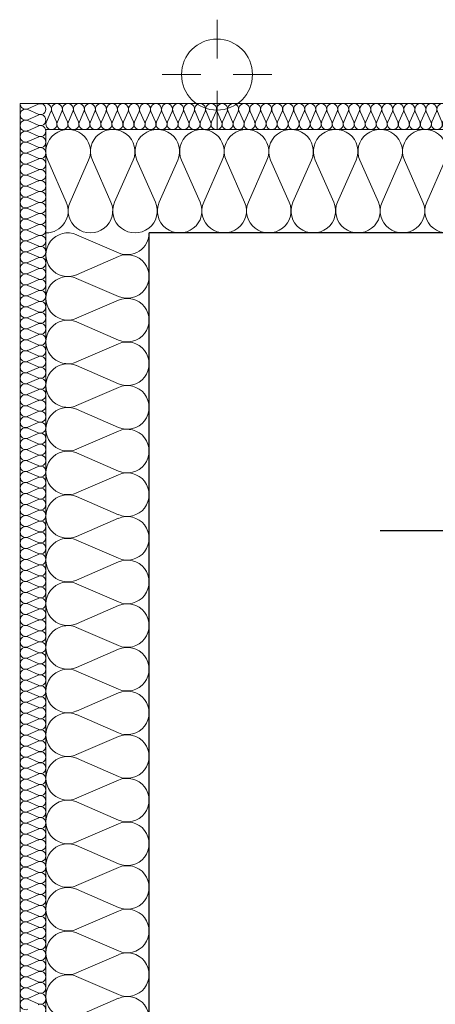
# Model space of a CAD drawing. Extents: x -440864 to -355682, y 13652 to 155872.
# Tile 65 of 179: x -430486 to -429842, y 69750 to 71274. Entities that reach past the tile are written whole.
import ezdxf
from ezdxf.lldxf.tags import DXFTag

# ---------------------------------------------------------------- set-up
doc = ezdxf.new("R2010")
doc.units = 0
doc.header["$MEASUREMENT"] = 0
for name, color, linetype in [('#podkład', 252, 'Continuous'), ('Arch ocieplenie', 252, 'Continuous'), ('Inwent Izolacje', 252, 'Continuous'), ('IS_Opisy_działek_Therm', 7, 'SOLID')]:
    doc.layers.add(name, color=color, linetype=linetype)
for name, color, linetype, lineweight in [('Arch ocieplenie_Nr_Pióra__9', 252, 'Continuous', 13), ('Arch wykończenie_Nr_Pióra__3', 252, 'Continuous', 18), ('INWENT DACH_Nr_Pióra__21', 252, 'Continuous', 9), ('Inwent Izolacje_Nr_Pióra__2', 252, 'Continuous', 13), ('INWENT.ŚCIANY_Nr_Pióra__1', 252, 'Continuous', 25), ('INWENT.ŚCIANY_Nr_Pióra__2', 252, 'Continuous', 13)]:
    doc.layers.add(name, color=color, linetype=linetype, lineweight=lineweight)
tags = doc.linetypes.add('SOLID', pattern=[10, 10, 0]).pattern_tags.tags
tags[6:7] = [DXFTag(74, 4), DXFTag(75, 0), DXFTag(340, '0'), DXFTag(46, 0.0), DXFTag(50, 0.0), DXFTag(44, 0.0), DXFTag(45, 0.0)]
tags[4:5] = [DXFTag(74, 4), DXFTag(75, 0), DXFTag(340, '0'), DXFTag(46, 0.0), DXFTag(50, 0.0), DXFTag(44, 0.0), DXFTag(45, 0.0)]

# ---------------------------------------------------------------- blocks, each defined once
blk = doc.blocks.new('Izolacja cieplna 14_200', base_point=(-430484.9, 72292.6))
at = {"layer": 'Arch ocieplenie_Nr_Pióra__9', "linetype": 'Continuous'}
for p, q in [((-430456.9, 72291.9), (-430473, 72284.8)), ((-430473, 72283.4), (-430456.9, 72276.3)), ((-430456.9, 72274.9), (-430473, 72267.8)), ((-430473, 72266.4), (-430456.9, 72259.3)), ((-430456.9, 72257.9), (-430473, 72250.8)), ((-430473, 72249.4), (-430456.9, 72242.3)), ((-430456.9, 72240.9), (-430473, 72233.8)), ((-430473, 72232.4), (-430456.9, 72225.3)), ((-430456.9, 72223.9), (-430473, 72216.8)), ((-430473, 72215.4), (-430456.9, 72208.3)), ((-430456.9, 72206.9), (-430473, 72199.8)), ((-430473, 72198.4), (-430456.9, 72191.3)), ((-430456.9, 72189.9), (-430473, 72182.8)), ((-430473, 72181.4), (-430456.9, 72174.3)), ((-430456.9, 72172.9), (-430473, 72165.8)), ((-430473, 72164.4), (-430456.9, 72157.3)), ((-430456.9, 72155.9), (-430473, 72148.8)), ((-430473, 72147.4), (-430456.9, 72140.3)), ((-430456.9, 72138.9), (-430473, 72131.8)), ((-430473, 72130.4), (-430456.9, 72123.3)), ((-430456.9, 72121.9), (-430473, 72114.8)), ((-430473, 72113.4), (-430456.9, 72106.3)), ((-430456.9, 72104.9), (-430473, 72097.8)), ((-430473, 72096.4), (-430456.9, 72089.3)), ((-430456.9, 72087.9), (-430473, 72080.8)), ((-430473, 72079.4), (-430456.9, 72072.3)), ((-430456.9, 72070.9), (-430473, 72063.8)), ((-430473, 72062.4), (-430456.9, 72055.3)), ((-430456.9, 72053.9), (-430473, 72046.8)), ((-430473, 72045.4), (-430456.9, 72038.3)), ((-430456.9, 72036.9), (-430473, 72029.8)), ((-430473, 72028.4), (-430456.9, 72021.3)), ((-430456.9, 72019.9), (-430473, 72012.8)), ((-430473, 72011.4), (-430456.9, 72004.3)), ((-430456.9, 72002.9), (-430473, 71995.8)), ((-430473, 71994.4), (-430456.9, 71987.3)), ((-430456.9, 71985.9), (-430473, 71978.8)), ((-430473, 71977.4), (-430456.9, 71970.3)), ((-430456.9, 71968.9), (-430473, 71961.8)), ((-430473, 71960.4), (-430456.9, 71953.3)), ((-430456.9, 71951.9), (-430473, 71944.8)), ((-430473, 71943.4), (-430456.9, 71936.3)), ((-430456.9, 71934.9), (-430473, 71927.8)), ((-430473, 71926.4), (-430456.9, 71919.3)), ((-430456.9, 71917.9), (-430473, 71910.8)), ((-430473, 71909.4), (-430456.9, 71902.3)), ((-430456.9, 71900.9), (-430473, 71893.8)), ((-430473, 71892.4), (-430456.9, 71885.3)), ((-430456.9, 71883.9), (-430473, 71876.8)), ((-430473, 71875.4), (-430456.9, 71868.3)), ((-430456.9, 71866.9), (-430473, 71859.8)), ((-430473, 71858.4), (-430456.9, 71851.3)), ((-430456.9, 71849.9), (-430473, 71842.8)), ((-430473, 71841.4), (-430456.9, 71834.3)), ((-430456.9, 71832.9), (-430473, 71825.8)), ((-430473, 71824.4), (-430456.9, 71817.3)), ((-430456.9, 71815.9), (-430473, 71808.8)), ((-430473, 71807.4), (-430456.9, 71800.3)), ((-430456.9, 71798.9), (-430473, 71791.8)), ((-430473, 71790.4), (-430456.9, 71783.3)), ((-430456.9, 71781.9), (-430473, 71774.8)), ((-430473, 71773.4), (-430456.9, 71766.3)), ((-430456.9, 71764.9), (-430473, 71757.8)), ((-430473, 71756.4), (-430456.9, 71749.3)), ((-430456.9, 71747.9), (-430473, 71740.8)), ((-430473, 71739.4), (-430456.9, 71732.3)), ((-430456.9, 71730.9), (-430473, 71723.8)), ((-430473, 71722.4), (-430456.9, 71715.3)), ((-430456.9, 71713.9), (-430473, 71706.8)), ((-430473, 71705.4), (-430456.9, 71698.3)), ((-430456.9, 71696.9), (-430473, 71689.8)), ((-430473, 71688.4), (-430456.9, 71681.3)), ((-430456.9, 71679.9), (-430473, 71672.8)), ((-430473, 71671.4), (-430456.9, 71664.3)), ((-430456.9, 71662.9), (-430473, 71655.8)), ((-430473, 71654.4), (-430456.9, 71647.3)), ((-430456.9, 71645.9), (-430473, 71638.8)), ((-430473, 71637.4), (-430456.9, 71630.3)), ((-430456.9, 71628.9), (-430473, 71621.8)), ((-430473, 71620.4), (-430456.9, 71613.3)), ((-430456.9, 71611.9), (-430473, 71604.8)), ((-430473, 71603.4), (-430456.9, 71596.3)), ((-430456.9, 71594.9), (-430473, 71587.8)), ((-430473, 71586.4), (-430456.9, 71579.3)), ((-430456.9, 71577.9), (-430473, 71570.8)), ((-430473, 71569.4), (-430456.9, 71562.3)), ((-430456.9, 71560.9), (-430473, 71553.8)), ((-430473, 71552.4), (-430456.9, 71545.3)), ((-430456.9, 71543.9), (-430473, 71536.8)), ((-430473, 71535.4), (-430456.9, 71528.3)), ((-430456.9, 71526.9), (-430473, 71519.8)), ((-430473, 71518.4), (-430456.9, 71511.3)), ((-430456.9, 71509.9), (-430473, 71502.8)), ((-430473, 71501.4), (-430456.9, 71494.3)), ((-430456.9, 71492.9), (-430473, 71485.8)), ((-430473, 71484.4), (-430456.9, 71477.3)), ((-430456.9, 71475.9), (-430473, 71468.8)), ((-430473, 71467.4), (-430456.9, 71460.3)), ((-430456.9, 71458.9), (-430473, 71451.8)), ((-430473, 71450.4), (-430456.9, 71443.3)), ((-430456.9, 71441.9), (-430473, 71434.8)), ((-430473, 71433.4), (-430456.9, 71426.3)), ((-430456.9, 71424.9), (-430473, 71417.8)), ((-430473, 71416.4), (-430456.9, 71409.3)), ((-430456.9, 71407.9), (-430473, 71400.8)), ((-430473, 71399.4), (-430456.9, 71392.3)), ((-430456.9, 71390.9), (-430473, 71383.8)), ((-430473, 71382.4), (-430456.9, 71375.3)), ((-430456.9, 71373.9), (-430473, 71366.8)), ((-430473, 71365.4), (-430456.9, 71358.3)), ((-430456.9, 71356.9), (-430473, 71349.8)), ((-430473, 71348.4), (-430456.9, 71341.3)), ((-430456.9, 71339.9), (-430473, 71332.8)), ((-430473, 71331.4), (-430456.9, 71324.3)), ((-430456.9, 71322.9), (-430473, 71315.8)), ((-430473, 71314.4), (-430456.9, 71307.3)), ((-430456.9, 71305.9), (-430473, 71298.8)), ((-430473, 71297.4), (-430456.9, 71290.3)), ((-430456.9, 71288.9), (-430473, 71281.8)), ((-430473, 71280.4), (-430456.9, 71273.3)), ((-430456.9, 71271.9), (-430473, 71264.8)), ((-430473, 71263.4), (-430456.9, 71256.3)), ((-430456.9, 71254.9), (-430473, 71247.8)), ((-430473, 71246.4), (-430456.9, 71239.3)), ((-430456.9, 71237.9), (-430473, 71230.8)), ((-430473, 71229.4), (-430456.9, 71222.3)), ((-430456.9, 71220.9), (-430473, 71213.8)), ((-430473, 71212.4), (-430456.9, 71205.3)), ((-430456.9, 71203.9), (-430473, 71196.8)), ((-430473, 71195.4), (-430456.9, 71188.3)), ((-430456.9, 71186.9), (-430473, 71179.8)), ((-430473, 71178.4), (-430456.9, 71171.3)), ((-430456.9, 71169.9), (-430473, 71162.8)), ((-430473, 71161.4), (-430456.9, 71154.3)), ((-430456.9, 71152.9), (-430473, 71145.8)), ((-430473, 71144.4), (-430456.9, 71137.3)), ((-430456.9, 71135.9), (-430473, 71128.8)), ((-430473, 71127.4), (-430456.9, 71120.3)), ((-430456.9, 71118.9), (-430473, 71111.8)), ((-430473, 71110.4), (-430456.9, 71103.3)), ((-430456.9, 71101.9), (-430473, 71094.8)), ((-430473, 71093.4), (-430456.9, 71086.3)), ((-430456.9, 71084.9), (-430473, 71077.8)), ((-430473, 71076.4), (-430456.9, 71069.3)), ((-430456.9, 71067.9), (-430473, 71060.8)), ((-430473, 71059.4), (-430456.9, 71052.3)), ((-430456.9, 71050.9), (-430473, 71043.8)), ((-430473, 71042.4), (-430456.9, 71035.3)), ((-430456.9, 71033.9), (-430473, 71026.8)), ((-430473, 71025.4), (-430456.9, 71018.3)), ((-430456.9, 71016.9), (-430473, 71009.8)), ((-430473, 71008.4), (-430456.9, 71001.3)), ((-430456.9, 70999.9), (-430473, 70992.8)), ((-430473, 70991.4), (-430456.9, 70984.3)), ((-430456.9, 70982.9), (-430473, 70975.8)), ((-430473, 70974.4), (-430456.9, 70967.3)), ((-430456.9, 70965.9), (-430473, 70958.8)), ((-430473, 70957.4), (-430456.9, 70950.3)), ((-430456.9, 70948.9), (-430473, 70941.8)), ((-430473, 70940.4), (-430456.9, 70933.3)), ((-430456.9, 70931.9), (-430473, 70924.8)), ((-430473, 70923.4), (-430456.9, 70916.3)), ((-430456.9, 70914.9), (-430473, 70907.8)), ((-430473, 70906.4), (-430456.9, 70899.3))]:
    blk.add_line(p, q, dxfattribs=at)
for centre, start_param, end_param in [((-430476.4, 72275.6), 1.158004, 5.125183), ((-430476.4, 72292.6), 3.141593, 5.125182), ((-430453.5, 72284.1), 4.299595, 8.266775), ((-430453.5, 72267.1), 4.299595, 8.266775), ((-430476.4, 72258.6), 1.158004, 5.125183), ((-430453.5, 72250.1), 4.299595, 8.266775), ((-430476.4, 72241.6), 1.158004, 5.125183), ((-430453.5, 72233.1), 4.299595, 8.266775), ((-430476.4, 72224.6), 1.158004, 5.125183), ((-430453.5, 72216.1), 4.299595, 8.266775), ((-430476.4, 72207.6), 1.158004, 5.125183), ((-430453.5, 72199.1), 4.299595, 8.266775), ((-430476.4, 72190.6), 1.158004, 5.125183), ((-430476.4, 72173.6), 1.158004, 5.125183), ((-430453.5, 72182.1), 4.299595, 8.266775), ((-430476.4, 72156.6), 1.158004, 5.125183), ((-430453.5, 72165.1), 4.299595, 8.266775), ((-430476.4, 72139.6), 1.158004, 5.125183), ((-430453.5, 72148.1), 4.299595, 8.266775), ((-430476.4, 72122.6), 1.158004, 5.125183), ((-430453.5, 72131.1), 4.299595, 8.266775), ((-430453.5, 72114.1), 4.299595, 8.266775), ((-430476.4, 72105.6), 1.158004, 5.125183), ((-430453.5, 72097.1), 4.299595, 8.266775), ((-430476.4, 72088.6), 1.158004, 5.125183), ((-430453.5, 72080.1), 4.299595, 8.266775), ((-430476.4, 72071.6), 1.158004, 5.125183), ((-430453.5, 72063.1), 4.299595, 8.266775), ((-430476.4, 72054.6), 1.158004, 5.125183), ((-430453.5, 72046.1), 4.299595, 8.266775), ((-430476.4, 72037.6), 1.158004, 5.125183), ((-430476.4, 72020.6), 1.158004, 5.125183), ((-430453.5, 72029.1), 4.299595, 8.266775), ((-430476.4, 72003.6), 1.158004, 5.125183), ((-430453.5, 72012.1), 4.299595, 8.266775), ((-430476.4, 71986.6), 1.158004, 5.125183), ((-430453.5, 71995.1), 4.299595, 8.266775), ((-430476.4, 71969.6), 1.158004, 5.125183), ((-430453.5, 71978.1), 4.299595, 8.266775), ((-430453.5, 71961.1), 4.299595, 8.266775), ((-430476.4, 71952.6), 1.158004, 5.125183), ((-430453.5, 71944.1), 4.299595, 8.266775), ((-430476.4, 71935.6), 1.158004, 5.125183), ((-430453.5, 71927.1), 4.299595, 8.266775), ((-430476.4, 71918.6), 1.158004, 5.125183), ((-430453.5, 71910.1), 4.299595, 8.266775), ((-430476.4, 71901.6), 1.158004, 5.125183), ((-430453.5, 71893.1), 4.299595, 8.266775), ((-430476.4, 71884.6), 1.158004, 5.125183), ((-430476.4, 71867.6), 1.158004, 5.125183), ((-430453.5, 71876.1), 4.299595, 8.266775), ((-430476.4, 71850.6), 1.158004, 5.125183), ((-430453.5, 71859.1), 4.299595, 8.266775), ((-430476.4, 71833.6), 1.158004, 5.125183), ((-430453.5, 71842.1), 4.299595, 8.266775), ((-430453.5, 71825.1), 4.299595, 8.266775), ((-430476.4, 71816.6), 1.158004, 5.125183), ((-430453.5, 71808.1), 4.299595, 8.266775), ((-430476.4, 71799.6), 1.158004, 5.125183), ((-430453.5, 71791.1), 4.299595, 8.266775), ((-430476.4, 71782.6), 1.158004, 5.125183), ((-430453.5, 71774.1), 4.299595, 8.266775), ((-430476.4, 71765.6), 1.158004, 5.125183), ((-430453.5, 71757.1), 4.299595, 8.266775), ((-430476.4, 71748.6), 1.158004, 5.125183), ((-430476.4, 71731.6), 1.158004, 5.125183), ((-430453.5, 71740.1), 4.299595, 8.266775), ((-430476.4, 71714.6), 1.158004, 5.125183), ((-430453.5, 71723.1), 4.299595, 8.266775), ((-430476.4, 71697.6), 1.158004, 5.125183), ((-430453.5, 71706.1), 4.299595, 8.266775), ((-430476.4, 71680.6), 1.158004, 5.125183), ((-430453.5, 71689.1), 4.299595, 8.266775), ((-430453.5, 71672.1), 4.299595, 8.266775), ((-430476.4, 71663.6), 1.158004, 5.125183), ((-430453.5, 71655.1), 4.299595, 8.266775), ((-430476.4, 71646.6), 1.158004, 5.125183), ((-430453.5, 71638.1), 4.299595, 8.266775), ((-430476.4, 71629.6), 1.158004, 5.125183), ((-430453.5, 71621.1), 4.299595, 8.266775), ((-430476.4, 71612.6), 1.158004, 5.125183), ((-430453.5, 71604.1), 4.299595, 8.266775), ((-430476.4, 71595.6), 1.158004, 5.125183), ((-430476.4, 71578.6), 1.158004, 5.125183), ((-430453.5, 71587.1), 4.299595, 8.266775), ((-430476.4, 71561.6), 1.158004, 5.125183), ((-430453.5, 71570.1), 4.299595, 8.266775), ((-430476.4, 71544.6), 1.158004, 5.125183), ((-430453.5, 71553.1), 4.299595, 8.266775), ((-430476.4, 71527.6), 1.158004, 5.125183), ((-430453.5, 71536.1), 4.299595, 8.266775), ((-430453.5, 71519.1), 4.299595, 8.266775), ((-430476.4, 71510.6), 1.158004, 5.125183), ((-430453.5, 71502.1), 4.299595, 8.266775), ((-430476.4, 71493.6), 1.158004, 5.125183), ((-430453.5, 71485.1), 4.299595, 8.266775), ((-430476.4, 71476.6), 1.158004, 5.125183), ((-430453.5, 71468.1), 4.299595, 8.266775), ((-430476.4, 71459.6), 1.158004, 5.125183), ((-430453.5, 71451.1), 4.299595, 8.266775), ((-430476.4, 71442.6), 1.158004, 5.125183), ((-430476.4, 71425.6), 1.158004, 5.125183), ((-430453.5, 71434.1), 4.299595, 8.266775), ((-430476.4, 71408.6), 1.158004, 5.125183), ((-430453.5, 71417.1), 4.299595, 8.266775), ((-430476.4, 71391.6), 1.158004, 5.125183), ((-430453.5, 71400.1), 4.299595, 8.266775), ((-430453.5, 71383.1), 4.299595, 8.266775), ((-430476.4, 71374.6), 1.158004, 5.125183), ((-430453.5, 71366.1), 4.299595, 8.266775), ((-430476.4, 71357.6), 1.158004, 5.125183), ((-430453.5, 71349.1), 4.299595, 8.266775), ((-430476.4, 71340.6), 1.158004, 5.125183), ((-430453.5, 71332.1), 4.299595, 8.266775), ((-430476.4, 71323.6), 1.158004, 5.125183), ((-430453.5, 71315.1), 4.299595, 8.266775), ((-430476.4, 71306.6), 1.158004, 5.125183), ((-430476.4, 71289.6), 1.158004, 5.125183), ((-430453.5, 71298.1), 4.299595, 8.266775), ((-430476.4, 71272.6), 1.158004, 5.125183), ((-430453.5, 71281.1), 4.299595, 8.266775), ((-430476.4, 71255.6), 1.158004, 5.125183), ((-430453.5, 71264.1), 4.299595, 8.266775), ((-430476.4, 71238.6), 1.158004, 5.125183), ((-430453.5, 71247.1), 4.299595, 8.266775), ((-430453.5, 71230.1), 4.299595, 8.266775), ((-430476.4, 71221.6), 1.158004, 5.125183), ((-430453.5, 71213.1), 4.299595, 8.266775), ((-430476.4, 71204.6), 1.158004, 5.125183), ((-430453.5, 71196.1), 4.299595, 8.266775), ((-430476.4, 71187.6), 1.158004, 5.125183), ((-430453.5, 71179.1), 4.299595, 8.266775), ((-430476.4, 71170.6), 1.158004, 5.125183), ((-430453.5, 71162.1), 4.299595, 8.266775), ((-430476.4, 71153.6), 1.158004, 5.125183), ((-430476.4, 71136.6), 1.158004, 5.125183), ((-430453.5, 71145.1), 4.299595, 8.266775), ((-430476.4, 71119.6), 1.158004, 5.125183), ((-430453.5, 71128.1), 4.299595, 8.266775), ((-430476.4, 71102.6), 1.158004, 5.125183), ((-430453.5, 71111.1), 4.299595, 8.266775), ((-430476.4, 71085.6), 1.158004, 5.125183), ((-430453.5, 71094.1), 4.299595, 8.266775), ((-430453.5, 71077.1), 4.299595, 8.266775), ((-430476.4, 71068.6), 1.158004, 5.125183), ((-430453.5, 71060.1), 4.299595, 8.266775), ((-430476.4, 71051.6), 1.158004, 5.125183), ((-430453.5, 71043.1), 4.299595, 8.266775), ((-430476.4, 71034.6), 1.158004, 5.125183), ((-430453.5, 71026.1), 4.299595, 8.266775), ((-430476.4, 71017.6), 1.158004, 5.125183), ((-430453.5, 71009.1), 4.299595, 8.266775), ((-430476.4, 71000.6), 1.158004, 5.125183), ((-430476.4, 70983.6), 1.158004, 5.125183), ((-430453.5, 70992.1), 4.299595, 8.266775), ((-430476.4, 70966.6), 1.158004, 5.125183), ((-430453.5, 70975.1), 4.299595, 8.266775), ((-430476.4, 70949.6), 1.158004, 5.125183), ((-430453.5, 70958.1), 4.299595, 8.266775), ((-430453.5, 70941.1), 4.299595, 8.266775), ((-430476.4, 70932.6), 1.158004, 5.125183), ((-430453.5, 70924.1), 4.299595, 8.266775), ((-430476.4, 70915.6), 1.158004, 5.125183), ((-430453.5, 70907.1), 4.299595, 8.266775), ((-430476.4, 70898.6), 1.158004, 5.125183), ((-430453.5, 70890.1), 4.299595, 8.266775)]:
    blk.add_ellipse(centre, major_axis=(8.51, 0), ratio=0.999163, start_param=start_param, end_param=end_param, dxfattribs=at)
blk = doc.blocks.new('Izolacja cieplna 14_201', base_point=(-428994.9, 72292.6))
at = {"layer": 'Arch ocieplenie_Nr_Pióra__9', "linetype": 'Continuous'}
for p, q in [((-430437.1, 72280.7), (-430444.2, 72264.5)), ((-430428.6, 72264.5), (-430435.7, 72280.7)), ((-430420.1, 72280.7), (-430427.2, 72264.5)), ((-430411.5, 72264.5), (-430418.6, 72280.7)), ((-430403, 72280.7), (-430410.1, 72264.5)), ((-430394.5, 72264.5), (-430401.6, 72280.7)), ((-430386, 72280.7), (-430393.1, 72264.5)), ((-430377.4, 72264.5), (-430384.5, 72280.7)), ((-430368.9, 72280.7), (-430376, 72264.5)), ((-430360.4, 72264.5), (-430367.5, 72280.7)), ((-430351.8, 72280.7), (-430358.9, 72264.5)), ((-430343.3, 72264.5), (-430350.4, 72280.7)), ((-430334.8, 72280.7), (-430341.9, 72264.5)), ((-430326.2, 72264.5), (-430333.3, 72280.7)), ((-430317.7, 72280.7), (-430324.8, 72264.5)), ((-430309.2, 72264.5), (-430316.3, 72280.7)), ((-430300.7, 72280.7), (-430307.8, 72264.5)), ((-430292.1, 72264.5), (-430299.2, 72280.7)), ((-430283.6, 72280.7), (-430290.7, 72264.5)), ((-430275.1, 72264.5), (-430282.2, 72280.7)), ((-430266.5, 72280.7), (-430273.6, 72264.5)), ((-430258, 72264.5), (-430265.1, 72280.7)), ((-430249.5, 72280.7), (-430256.6, 72264.5)), ((-430241, 72264.5), (-430248.1, 72280.7)), ((-430232.4, 72280.7), (-430239.5, 72264.5)), ((-430223.9, 72264.5), (-430231, 72280.7)), ((-430215.4, 72280.7), (-430222.5, 72264.5)), ((-430206.8, 72264.5), (-430213.9, 72280.7)), ((-430198.3, 72280.7), (-430205.4, 72264.5)), ((-430189.8, 72264.5), (-430196.9, 72280.7)), ((-430181.2, 72280.7), (-430188.3, 72264.5)), ((-430172.7, 72264.5), (-430179.8, 72280.7)), ((-430164.2, 72280.7), (-430171.3, 72264.5)), ((-430155.7, 72264.5), (-430162.8, 72280.7)), ((-430147.1, 72280.7), (-430154.2, 72264.5)), ((-430138.6, 72264.5), (-430145.7, 72280.7)), ((-430130.1, 72280.7), (-430137.2, 72264.5)), ((-430121.5, 72264.5), (-430128.6, 72280.7)), ((-430113, 72280.7), (-430120.1, 72264.5)), ((-430104.5, 72264.5), (-430111.6, 72280.7)), ((-430096, 72280.7), (-430103.1, 72264.5)), ((-430087.4, 72264.5), (-430094.5, 72280.7)), ((-430078.9, 72280.7), (-430086, 72264.5)), ((-430070.4, 72264.5), (-430077.5, 72280.7)), ((-430061.8, 72280.7), (-430068.9, 72264.5)), ((-430053.3, 72264.5), (-430060.4, 72280.7)), ((-430044.8, 72280.7), (-430051.9, 72264.5)), ((-430036.2, 72264.5), (-430043.3, 72280.7)), ((-430027.7, 72280.7), (-430034.8, 72264.5)), ((-430019.2, 72264.5), (-430026.3, 72280.7)), ((-430010.7, 72280.7), (-430017.8, 72264.5)), ((-430002.1, 72264.5), (-430009.2, 72280.7)), ((-429993.6, 72280.7), (-430000.7, 72264.5)), ((-429985.1, 72264.5), (-429992.2, 72280.7)), ((-429976.5, 72280.7), (-429983.6, 72264.5)), ((-429968, 72264.5), (-429975.1, 72280.7)), ((-429959.5, 72280.7), (-429966.6, 72264.5)), ((-429951, 72264.5), (-429958.1, 72280.7)), ((-429942.4, 72280.7), (-429949.5, 72264.5)), ((-429933.9, 72264.5), (-429941, 72280.7)), ((-429925.4, 72280.7), (-429932.5, 72264.5)), ((-429916.8, 72264.5), (-429923.9, 72280.7)), ((-429908.3, 72280.7), (-429915.4, 72264.5)), ((-429899.8, 72264.5), (-429906.9, 72280.7)), ((-429891.2, 72280.7), (-429898.3, 72264.5)), ((-429882.7, 72264.5), (-429889.8, 72280.7)), ((-429874.2, 72280.7), (-429881.3, 72264.5)), ((-429865.7, 72264.5), (-429872.8, 72280.7)), ((-429857.1, 72280.7), (-429864.2, 72264.5)), ((-429848.6, 72264.5), (-429855.7, 72280.7)), ((-429840.1, 72280.7), (-429847.2, 72264.5)), ((-429831.5, 72264.5), (-429838.6, 72280.7)), ((-429823, 72280.7), (-429830.1, 72264.5)), ((-429814.5, 72264.5), (-429821.6, 72280.7)), ((-429806, 72280.7), (-429813.1, 72264.5)), ((-429797.4, 72264.5), (-429804.5, 72280.7)), ((-429788.9, 72280.7), (-429796, 72264.5)), ((-429780.4, 72264.5), (-429787.5, 72280.7)), ((-429771.8, 72280.7), (-429778.9, 72264.5)), ((-429763.3, 72264.5), (-429770.4, 72280.7)), ((-429754.8, 72280.7), (-429761.9, 72264.5)), ((-429746.3, 72264.5), (-429753.3, 72280.7)), ((-429737.7, 72280.7), (-429744.8, 72264.5)), ((-429729.2, 72264.5), (-429736.3, 72280.7)), ((-429720.7, 72280.7), (-429727.8, 72264.5)), ((-429712.1, 72264.5), (-429719.2, 72280.7)), ((-429703.6, 72280.7), (-429710.7, 72264.5)), ((-429695.1, 72264.5), (-429702.2, 72280.7)), ((-429686.5, 72280.7), (-429693.6, 72264.5)), ((-429678, 72264.5), (-429685.1, 72280.7)), ((-429669.5, 72280.7), (-429676.6, 72264.5)), ((-429661, 72264.5), (-429668.1, 72280.7)), ((-429652.4, 72280.7), (-429659.5, 72264.5)), ((-429643.9, 72264.5), (-429651, 72280.7)), ((-429635.4, 72280.7), (-429642.5, 72264.5)), ((-429626.8, 72264.5), (-429633.9, 72280.7)), ((-429618.3, 72280.7), (-429625.4, 72264.5)), ((-429609.8, 72264.5), (-429616.9, 72280.7)), ((-429601.3, 72280.7), (-429608.3, 72264.5)), ((-429592.7, 72264.5), (-429599.8, 72280.7)), ((-429584.2, 72280.7), (-429591.3, 72264.5)), ((-429575.7, 72264.5), (-429582.8, 72280.7)), ((-429567.1, 72280.7), (-429574.2, 72264.5)), ((-429558.6, 72264.5), (-429565.7, 72280.7)), ((-429550.1, 72280.7), (-429557.2, 72264.5)), ((-429541.5, 72264.5), (-429548.6, 72280.7)), ((-429533, 72280.7), (-429540.1, 72264.5)), ((-429524.5, 72264.5), (-429531.6, 72280.7)), ((-429516, 72280.7), (-429523.1, 72264.5)), ((-429507.4, 72264.5), (-429514.5, 72280.7)), ((-429498.9, 72280.7), (-429506, 72264.5)), ((-429490.4, 72264.5), (-429497.5, 72280.7)), ((-429481.8, 72280.7), (-429488.9, 72264.5)), ((-429473.3, 72264.5), (-429480.4, 72280.7)), ((-429464.8, 72280.7), (-429471.9, 72264.5)), ((-429456.3, 72264.5), (-429463.3, 72280.7)), ((-429447.7, 72280.7), (-429454.8, 72264.5)), ((-429439.2, 72264.5), (-429446.3, 72280.7)), ((-429430.7, 72280.7), (-429437.8, 72264.5)), ((-429422.1, 72264.5), (-429429.2, 72280.7)), ((-429413.6, 72280.7), (-429420.7, 72264.5)), ((-429405.1, 72264.5), (-429412.2, 72280.7)), ((-429396.5, 72280.7), (-429403.6, 72264.5)), ((-429388, 72264.5), (-429395.1, 72280.7)), ((-429379.5, 72280.7), (-429386.6, 72264.5)), ((-429371, 72264.5), (-429378.1, 72280.7)), ((-429362.4, 72280.7), (-429369.5, 72264.5)), ((-429353.9, 72264.5), (-429361, 72280.7)), ((-429345.4, 72280.7), (-429352.5, 72264.5)), ((-429336.8, 72264.5), (-429343.9, 72280.7)), ((-429328.3, 72280.7), (-429335.4, 72264.5)), ((-429319.8, 72264.5), (-429326.9, 72280.7)), ((-429311.3, 72280.7), (-429318.3, 72264.5)), ((-429302.7, 72264.5), (-429309.8, 72280.7)), ((-429294.2, 72280.7), (-429301.3, 72264.5)), ((-429285.7, 72264.5), (-429292.8, 72280.7)), ((-429277.1, 72280.7), (-429284.2, 72264.5)), ((-429268.6, 72264.5), (-429275.7, 72280.7)), ((-429260.1, 72280.7), (-429267.2, 72264.5)), ((-429251.5, 72264.5), (-429258.6, 72280.7)), ((-429243, 72280.7), (-429250.1, 72264.5)), ((-429234.5, 72264.5), (-429241.6, 72280.7)), ((-429226, 72280.7), (-429233.1, 72264.5)), ((-429217.4, 72264.5), (-429224.5, 72280.7)), ((-429208.9, 72280.7), (-429216, 72264.5)), ((-429200.4, 72264.5), (-429207.5, 72280.7)), ((-429191.8, 72280.7), (-429198.9, 72264.5)), ((-429183.3, 72264.5), (-429190.4, 72280.7)), ((-429174.8, 72280.7), (-429181.9, 72264.5)), ((-429166.3, 72264.5), (-429173.3, 72280.7)), ((-429157.7, 72280.7), (-429164.8, 72264.5)), ((-429149.2, 72264.5), (-429156.3, 72280.7)), ((-429140.7, 72280.7), (-429147.8, 72264.5)), ((-429132.1, 72264.5), (-429139.2, 72280.7)), ((-429123.6, 72280.7), (-429130.7, 72264.5)), ((-429115.1, 72264.5), (-429122.2, 72280.7)), ((-429106.5, 72280.7), (-429113.6, 72264.5)), ((-429098, 72264.5), (-429105.1, 72280.7)), ((-429089.5, 72280.7), (-429096.6, 72264.5)), ((-429081, 72264.5), (-429088.1, 72280.7)), ((-429072.4, 72280.7), (-429079.5, 72264.5)), ((-429063.9, 72264.5), (-429071, 72280.7)), ((-429055.4, 72280.7), (-429062.5, 72264.5)), ((-429046.8, 72264.5), (-429053.9, 72280.7)), ((-429038.3, 72280.7), (-429045.4, 72264.5)), ((-429029.8, 72264.5), (-429036.9, 72280.7)), ((-429021.3, 72280.7), (-429028.3, 72264.5)), ((-429012.7, 72264.5), (-429019.8, 72280.7)), ((-429004.2, 72280.7), (-429011.3, 72264.5)), ((-428995.7, 72264.5), (-429002.8, 72280.7))]:
    blk.add_line(p, q, dxfattribs=at)
for centre, start_param, end_param in [((-430444.9, 72284.1), 2.7288, 4.712389), ((-430427.9, 72284.1), 2.7288, 6.695979), ((-430410.8, 72284.1), 2.7288, 6.695979), ((-430393.8, 72284.1), 2.7288, 6.695979), ((-430376.7, 72284.1), 2.7288, 6.695979), ((-430359.7, 72284.1), 2.7288, 6.695979), ((-430342.6, 72284.1), 2.7288, 6.695979), ((-430325.5, 72284.1), 2.7288, 6.695979), ((-430308.5, 72284.1), 2.7288, 6.695979), ((-430291.4, 72284.1), 2.7288, 6.695979), ((-430274.4, 72284.1), 2.7288, 6.695979), ((-430257.3, 72284.1), 2.7288, 6.695979), ((-430240.2, 72284.1), 2.7288, 6.695979), ((-430223.2, 72284.1), 2.7288, 6.695979), ((-430206.1, 72284.1), 2.7288, 6.695979), ((-430189.1, 72284.1), 2.7288, 6.695979), ((-430172, 72284.1), 2.7288, 6.695979), ((-430154.9, 72284.1), 2.7288, 6.695979), ((-430137.9, 72284.1), 2.7288, 6.695979), ((-430120.8, 72284.1), 2.7288, 6.695979), ((-430103.8, 72284.1), 2.7288, 6.695979), ((-430086.7, 72284.1), 2.7288, 6.695979), ((-430069.7, 72284.1), 2.7288, 6.695979), ((-430052.6, 72284.1), 2.7288, 6.695979), ((-430035.5, 72284.1), 2.7288, 6.695979), ((-430018.5, 72284.1), 2.7288, 6.695979), ((-430001.4, 72284.1), 2.7288, 6.695979), ((-429984.4, 72284.1), 2.7288, 6.695979), ((-429967.3, 72284.1), 2.7288, 6.695979), ((-429950.2, 72284.1), 2.7288, 6.695979), ((-429933.2, 72284.1), 2.7288, 6.695979), ((-429916.1, 72284.1), 2.7288, 6.695979), ((-429899.1, 72284.1), 2.7288, 6.695979), ((-429882, 72284.1), 2.7288, 6.695979), ((-429864.9, 72284.1), 2.7288, 6.695979), ((-429847.9, 72284.1), 2.7288, 6.695979), ((-429830.8, 72284.1), 2.7288, 6.695979), ((-429813.8, 72284.1), 2.7288, 6.695979), ((-429796.7, 72284.1), 2.7288, 6.695979), ((-429779.7, 72284.1), 2.7288, 6.695979), ((-429762.6, 72284.1), 2.7288, 6.695979), ((-429745.5, 72284.1), 2.7288, 6.695979), ((-429728.5, 72284.1), 2.7288, 6.695979), ((-429711.4, 72284.1), 2.7288, 6.695979), ((-429694.4, 72284.1), 2.7288, 6.695979), ((-429677.3, 72284.1), 2.7288, 6.695979), ((-429660.2, 72284.1), 2.7288, 6.695979), ((-429643.2, 72284.1), 2.7288, 6.695979), ((-429626.1, 72284.1), 2.7288, 6.695979), ((-429609.1, 72284.1), 2.7288, 6.695979), ((-429592, 72284.1), 2.7288, 6.695979), ((-429574.9, 72284.1), 2.7288, 6.695979), ((-429557.9, 72284.1), 2.7288, 6.695979), ((-429540.8, 72284.1), 2.7288, 6.695979), ((-429523.8, 72284.1), 2.7288, 6.695979), ((-429506.7, 72284.1), 2.7288, 6.695979), ((-429489.7, 72284.1), 2.7288, 6.695979), ((-429472.6, 72284.1), 2.7288, 6.695979), ((-429455.5, 72284.1), 2.7288, 6.695979), ((-429438.5, 72284.1), 2.7288, 6.695979), ((-429421.4, 72284.1), 2.7288, 6.695979), ((-429404.4, 72284.1), 2.7288, 6.695979), ((-429387.3, 72284.1), 2.7288, 6.695979), ((-429370.2, 72284.1), 2.7288, 6.695979), ((-429353.2, 72284.1), 2.7288, 6.695979), ((-429336.1, 72284.1), 2.7288, 6.695979), ((-429319.1, 72284.1), 2.7288, 6.695979), ((-429302, 72284.1), 2.7288, 6.695979), ((-429284.9, 72284.1), 2.7288, 6.695979), ((-429267.9, 72284.1), 2.7288, 6.695979), ((-429250.8, 72284.1), 2.7288, 6.695979), ((-429233.8, 72284.1), 2.7288, 6.695979), ((-429216.7, 72284.1), 2.7288, 6.695979), ((-429199.7, 72284.1), 2.7288, 6.695979), ((-429182.6, 72284.1), 2.7288, 6.695979), ((-429165.5, 72284.1), 2.7288, 6.695979), ((-429148.5, 72284.1), 2.7288, 6.695979), ((-429131.4, 72284.1), 2.7288, 6.695979), ((-429114.4, 72284.1), 2.7288, 6.695979), ((-429097.3, 72284.1), 2.7288, 6.695979), ((-429080.2, 72284.1), 2.7288, 6.695979), ((-429063.2, 72284.1), 2.7288, 6.695979), ((-429046.1, 72284.1), 2.7288, 6.695979), ((-429029.1, 72284.1), 2.7288, 6.695979), ((-429012, 72284.1), 2.7288, 6.695979), ((-428994.9, 72284.1), 4.712389, 6.695979), ((-430436.4, 72261.1), 5.870392, 9.837571), ((-430419.4, 72261.1), 5.870392, 9.837571), ((-430402.3, 72261.1), 5.870392, 9.837571), ((-430385.2, 72261.1), 5.870392, 9.837571), ((-430368.2, 72261.1), 5.870392, 9.837571), ((-430351.1, 72261.1), 5.870392, 9.837571), ((-430334.1, 72261.1), 5.870392, 9.837571), ((-430317, 72261.1), 5.870392, 9.837571), ((-430299.9, 72261.1), 5.870392, 9.837571), ((-430282.9, 72261.1), 5.870392, 9.837571), ((-430265.8, 72261.1), 5.870392, 9.837571), ((-430248.8, 72261.1), 5.870392, 9.837571), ((-430231.7, 72261.1), 5.870392, 9.837571), ((-430214.7, 72261.1), 5.870392, 9.837571), ((-430197.6, 72261.1), 5.870392, 9.837571), ((-430180.5, 72261.1), 5.870392, 9.837571), ((-430163.5, 72261.1), 5.870392, 9.837571), ((-430146.4, 72261.1), 5.870392, 9.837571), ((-430129.4, 72261.1), 5.870392, 9.837571), ((-430112.3, 72261.1), 5.870392, 9.837571), ((-430095.2, 72261.1), 5.870392, 9.837571), ((-430078.2, 72261.1), 5.870392, 9.837571), ((-430061.1, 72261.1), 5.870392, 9.837571), ((-430044.1, 72261.1), 5.870392, 9.837571), ((-430027, 72261.1), 5.870392, 9.837571), ((-430009.9, 72261.1), 5.870392, 9.837571), ((-429992.9, 72261.1), 5.870392, 9.837571), ((-429975.8, 72261.1), 5.870392, 9.837571), ((-429958.8, 72261.1), 5.870392, 9.837571), ((-429941.7, 72261.1), 5.870392, 9.837571), ((-429924.7, 72261.1), 5.870392, 9.837571), ((-429907.6, 72261.1), 5.870392, 9.837571), ((-429890.5, 72261.1), 5.870392, 9.837571), ((-429873.5, 72261.1), 5.870392, 9.837571), ((-429856.4, 72261.1), 5.870392, 9.837571), ((-429839.4, 72261.1), 5.870392, 9.837571), ((-429822.3, 72261.1), 5.870392, 9.837571), ((-429805.2, 72261.1), 5.870392, 9.837571), ((-429788.2, 72261.1), 5.870392, 9.837571), ((-429771.1, 72261.1), 5.870392, 9.837571), ((-429754.1, 72261.1), 5.870392, 9.837571), ((-429737, 72261.1), 5.870392, 9.837571), ((-429719.9, 72261.1), 5.870392, 9.837571), ((-429702.9, 72261.1), 5.870392, 9.837571), ((-429685.8, 72261.1), 5.870392, 9.837571), ((-429668.8, 72261.1), 5.870392, 9.837571), ((-429651.7, 72261.1), 5.870392, 9.837571), ((-429634.7, 72261.1), 5.870392, 9.837571), ((-429617.6, 72261.1), 5.870392, 9.837571), ((-429600.5, 72261.1), 5.870392, 9.837571), ((-429583.5, 72261.1), 5.870392, 9.837571), ((-429566.4, 72261.1), 5.870392, 9.837571), ((-429549.4, 72261.1), 5.870392, 9.837571), ((-429532.3, 72261.1), 5.870392, 9.837571), ((-429515.2, 72261.1), 5.870392, 9.837571), ((-429498.2, 72261.1), 5.870392, 9.837571), ((-429481.1, 72261.1), 5.870392, 9.837571), ((-429464.1, 72261.1), 5.870392, 9.837571), ((-429447, 72261.1), 5.870392, 9.837571), ((-429429.9, 72261.1), 5.870392, 9.837571), ((-429412.9, 72261.1), 5.870392, 9.837571), ((-429395.8, 72261.1), 5.870392, 9.837571), ((-429378.8, 72261.1), 5.870392, 9.837571), ((-429361.7, 72261.1), 5.870392, 9.837571), ((-429344.7, 72261.1), 5.870392, 9.837571), ((-429327.6, 72261.1), 5.870392, 9.837571), ((-429310.5, 72261.1), 5.870392, 9.837571), ((-429293.5, 72261.1), 5.870392, 9.837571), ((-429276.4, 72261.1), 5.870392, 9.837571), ((-429259.4, 72261.1), 5.870392, 9.837571), ((-429242.3, 72261.1), 5.870392, 9.837571), ((-429225.2, 72261.1), 5.870392, 9.837571), ((-429208.2, 72261.1), 5.870392, 9.837571), ((-429191.1, 72261.1), 5.870392, 9.837571), ((-429174.1, 72261.1), 5.870392, 9.837571), ((-429157, 72261.1), 5.870392, 9.837571), ((-429139.9, 72261.1), 5.870392, 9.837571), ((-429122.9, 72261.1), 5.870392, 9.837571), ((-429105.8, 72261.1), 5.870392, 9.837571), ((-429088.8, 72261.1), 5.870392, 9.837571), ((-429071.7, 72261.1), 5.870392, 9.837571), ((-429054.7, 72261.1), 5.870392, 9.837571), ((-429037.6, 72261.1), 5.870392, 9.837571), ((-429020.5, 72261.1), 5.870392, 9.837571), ((-429003.5, 72261.1), 5.870392, 9.837571)]:
    blk.add_ellipse(centre, major_axis=(-8.53, 0), ratio=0.997388, start_param=start_param, end_param=end_param, dxfattribs=at)
blk = doc.blocks.new('Izolacja cieplna 14_323', base_point=(-430284.9, 67702.6))
at = {"layer": 'Inwent Izolacje_Nr_Pióra__2', "linetype": 'Continuous'}
for p, q in [((-430332.6, 72061.7), (-430397.3, 72089.8)), ((-430397.3, 72027.9), (-430332.6, 72056)), ((-430332.6, 71994.1), (-430397.3, 72022.2)), ((-430397.3, 71960.4), (-430332.6, 71988.5)), ((-430332.6, 71926.6), (-430397.3, 71954.7)), ((-430397.3, 71892.8), (-430332.6, 71920.9)), ((-430332.6, 71859.1), (-430397.3, 71887.2)), ((-430397.3, 71825.3), (-430332.6, 71853.4)), ((-430332.6, 71791.5), (-430397.3, 71819.6)), ((-430397.3, 71757.8), (-430332.6, 71785.9)), ((-430332.6, 71724), (-430397.3, 71752.1)), ((-430397.3, 71690.2), (-430332.6, 71718.3)), ((-430332.6, 71656.4), (-430397.3, 71684.5)), ((-430397.3, 71622.7), (-430332.6, 71650.8)), ((-430332.6, 71588.9), (-430397.3, 71617)), ((-430397.3, 71555.1), (-430332.6, 71583.2)), ((-430332.6, 71521.4), (-430397.3, 71549.5)), ((-430397.3, 71487.6), (-430332.6, 71515.7)), ((-430332.6, 71453.8), (-430397.3, 71481.9)), ((-430397.3, 71420.1), (-430332.6, 71448.2)), ((-430332.6, 71386.3), (-430397.3, 71414.4)), ((-430397.3, 71352.5), (-430332.6, 71380.6)), ((-430332.6, 71318.8), (-430397.3, 71346.9)), ((-430397.3, 71285), (-430332.6, 71313.1)), ((-430332.6, 71251.2), (-430397.3, 71279.3)), ((-430397.3, 71217.4), (-430332.6, 71245.5)), ((-430332.6, 71183.7), (-430397.3, 71211.8)), ((-430397.3, 71149.9), (-430332.6, 71178)), ((-430332.6, 71116.1), (-430397.3, 71144.2)), ((-430397.3, 71082.4), (-430332.6, 71110.5)), ((-430332.6, 71048.6), (-430397.3, 71076.7)), ((-430397.3, 71014.8), (-430332.6, 71042.9)), ((-430332.6, 70981.1), (-430397.3, 71009.2)), ((-430397.3, 70947.3), (-430332.6, 70975.4)), ((-430332.6, 70913.5), (-430397.3, 70941.6)), ((-430397.3, 70879.8), (-430332.6, 70907.9))]:
    blk.add_line(p, q, dxfattribs=at)
for centre, start_param, end_param in [((-430410.9, 72058.8), 4.299595, 8.266775), ((-430319, 72092.6), 1.158004, 3.141593), ((-430319, 72025.1), 1.158004, 5.125183), ((-430410.9, 71991.3), 4.299595, 8.266775), ((-430319, 71957.5), 1.158004, 5.125183), ((-430410.9, 71923.8), 4.299595, 8.266775), ((-430319, 71890), 1.158004, 5.125183), ((-430410.9, 71856.2), 4.299595, 8.266775), ((-430319, 71822.5), 1.158004, 5.125183), ((-430410.9, 71788.7), 4.299595, 8.266775), ((-430319, 71754.9), 1.158004, 5.125183), ((-430410.9, 71721.1), 4.299595, 8.266775), ((-430319, 71687.4), 1.158004, 5.125183), ((-430410.9, 71653.6), 4.299595, 8.266775), ((-430319, 71619.8), 1.158004, 5.125183), ((-430410.9, 71586.1), 4.299595, 8.266775), ((-430319, 71552.3), 1.158004, 5.125183), ((-430410.9, 71518.5), 4.299595, 8.266775), ((-430319, 71484.8), 1.158004, 5.125183), ((-430410.9, 71451), 4.299595, 8.266775), ((-430319, 71417.2), 1.158004, 5.125183), ((-430410.9, 71383.5), 4.299595, 8.266775), ((-430319, 71349.7), 1.158004, 5.125183), ((-430410.9, 71315.9), 4.299595, 8.266775), ((-430319, 71282.1), 1.158004, 5.125183), ((-430410.9, 71248.4), 4.299595, 8.266775), ((-430319, 71214.6), 1.158004, 5.125183), ((-430410.9, 71180.8), 4.299595, 8.266775), ((-430319, 71147.1), 1.158004, 5.125183), ((-430410.9, 71113.3), 4.299595, 8.266775), ((-430319, 71079.5), 1.158004, 5.125183), ((-430410.9, 71045.8), 4.299595, 8.266775), ((-430319, 71012), 1.158004, 5.125183), ((-430410.9, 70978.2), 4.299595, 8.266775), ((-430319, 70944.5), 1.158004, 5.125183), ((-430410.9, 70910.7), 4.299595, 8.266775), ((-430319, 70876.9), 1.158004, 5.125183)]:
    blk.add_ellipse(centre, major_axis=(-34, 0), ratio=0.992381, start_param=start_param, end_param=end_param, dxfattribs=at)
blk = doc.blocks.new('Izolacja cieplna 14_324', base_point=(-430444.9, 72092.6))
at = {"layer": 'Inwent Izolacje_Nr_Pióra__2', "linetype": 'Continuous'}
for p, q in [((-430442, 72204.9), (-430413.3, 72140.3)), ((-430407.5, 72140.3), (-430378.8, 72204.9)), ((-430373, 72204.9), (-430344.3, 72140.3)), ((-430338.5, 72140.3), (-430309.8, 72204.9)), ((-430304, 72204.9), (-430275.2, 72140.3)), ((-430269.4, 72140.3), (-430240.7, 72204.9)), ((-430234.9, 72204.9), (-430206.2, 72140.3)), ((-430200.4, 72140.3), (-430171.7, 72204.9)), ((-430165.9, 72204.9), (-430137.1, 72140.3)), ((-430131.3, 72140.3), (-430102.6, 72204.9)), ((-430096.8, 72204.9), (-430068.1, 72140.3)), ((-430062.3, 72140.3), (-430033.6, 72204.9)), ((-430027.8, 72204.9), (-429999, 72140.3)), ((-429993.2, 72140.3), (-429964.5, 72204.9)), ((-429958.7, 72204.9), (-429930, 72140.3)), ((-429924.2, 72140.3), (-429895.5, 72204.9)), ((-429889.7, 72204.9), (-429860.9, 72140.3)), ((-429855.1, 72140.3), (-429826.4, 72204.9)), ((-429820.6, 72204.9), (-429791.9, 72140.3)), ((-429786.1, 72140.3), (-429757.4, 72204.9)), ((-429751.6, 72204.9), (-429722.8, 72140.3)), ((-429717, 72140.3), (-429688.3, 72204.9)), ((-429682.5, 72204.9), (-429653.8, 72140.3)), ((-429648, 72140.3), (-429619.3, 72204.9)), ((-429613.5, 72204.9), (-429584.8, 72140.3)), ((-429579, 72140.3), (-429550.2, 72204.9)), ((-429544.4, 72204.9), (-429515.7, 72140.3)), ((-429509.9, 72140.3), (-429481.2, 72204.9)), ((-429475.4, 72204.9), (-429446.7, 72140.3)), ((-429440.9, 72140.3), (-429412.1, 72204.9)), ((-429406.3, 72204.9), (-429377.6, 72140.3)), ((-429371.8, 72140.3), (-429343.1, 72204.9)), ((-429337.3, 72204.9), (-429308.6, 72140.3)), ((-429302.8, 72140.3), (-429274, 72204.9)), ((-429268.2, 72204.9), (-429239.5, 72140.3)), ((-429233.7, 72140.3), (-429205, 72204.9)), ((-429199.2, 72204.9), (-429170.5, 72140.3)), ((-429164.7, 72140.3), (-429135.9, 72204.9)), ((-429130.1, 72204.9), (-429101.4, 72140.3)), ((-429095.6, 72140.3), (-429066.9, 72204.9)), ((-429061.1, 72204.9), (-429032.4, 72140.3)), ((-429026.6, 72140.3), (-428997.8, 72204.9))]:
    blk.add_line(p, q, dxfattribs=at)
for centre, start_param, end_param in [((-430410.4, 72218.6), 5.870392, 9.837571), ((-430341.4, 72218.6), 5.870392, 9.837571), ((-430272.3, 72218.6), 5.870392, 9.837571), ((-430203.3, 72218.6), 5.870392, 9.837571), ((-430134.2, 72218.6), 5.870392, 9.837571), ((-430065.2, 72218.6), 5.870392, 9.837571), ((-429996.1, 72218.6), 5.870392, 9.837571), ((-429927.1, 72218.6), 5.870392, 9.837571), ((-429858, 72218.6), 5.870392, 9.837571), ((-429789, 72218.6), 5.870392, 9.837571), ((-429719.9, 72218.6), 5.870392, 9.837571), ((-429650.9, 72218.6), 5.870392, 9.837571), ((-429581.9, 72218.6), 5.870392, 9.837571), ((-429512.8, 72218.6), 5.870392, 9.837571), ((-429443.8, 72218.6), 5.870392, 9.837571), ((-429374.7, 72218.6), 5.870392, 9.837571), ((-429305.7, 72218.6), 5.870392, 9.837571), ((-429236.6, 72218.6), 5.870392, 9.837571), ((-429167.6, 72218.6), 5.870392, 9.837571), ((-429098.5, 72218.6), 5.870392, 9.837571), ((-429029.5, 72218.6), 5.870392, 9.837571), ((-430444.9, 72126.6), 4.712389, 6.695979), ((-430375.9, 72126.6), 2.7288, 6.695979), ((-430306.9, 72126.6), 2.7288, 6.695979), ((-430237.8, 72126.6), 2.7288, 6.695979), ((-430168.8, 72126.6), 2.7288, 6.695979), ((-430099.7, 72126.6), 2.7288, 6.695979), ((-430030.7, 72126.6), 2.7288, 6.695979), ((-429961.6, 72126.6), 2.7288, 6.695979), ((-429892.6, 72126.6), 2.7288, 6.695979), ((-429823.5, 72126.6), 2.7288, 6.695979), ((-429754.5, 72126.6), 2.7288, 6.695979), ((-429685.4, 72126.6), 2.7288, 6.695979), ((-429616.4, 72126.6), 2.7288, 6.695979), ((-429547.3, 72126.6), 2.7288, 6.695979), ((-429478.3, 72126.6), 2.7288, 6.695979), ((-429409.2, 72126.6), 2.7288, 6.695979), ((-429340.2, 72126.6), 2.7288, 6.695979), ((-429271.1, 72126.6), 2.7288, 6.695979), ((-429202.1, 72126.6), 2.7288, 6.695979), ((-429133, 72126.6), 2.7288, 6.695979), ((-429064, 72126.6), 2.7288, 6.695979), ((-428994.9, 72126.6), 2.7288, 4.712389)]:
    blk.add_ellipse(centre, major_axis=(34.5, 0), ratio=0.985653, start_param=start_param, end_param=end_param, dxfattribs=at)
blk = doc.blocks.new('piętro')
at = {"layer": 'Arch wykończenie_Nr_Pióra__3', "color": 252, "linetype": 'Continuous'}
for p in [(-430484.9, 60054.3), (-428994.9, 64644.3)]:
    blk.add_line(p, (-430484.9, 64644.3), dxfattribs=at)
at = {"layer": 'INWENT DACH_Nr_Pióra__21', "color": 252, "linetype": 'Continuous'}
for p, q in [((-430179.9, 64714.3), (-430179.9, 64774.3)), ((-430204.9, 64689.3), (-430264.9, 64689.3)), ((-430154.9, 64689.3), (-430094.9, 64689.3)), ((-430179.9, 64664.3), (-430179.9, 64604.3))]:
    blk.add_line(p, q, dxfattribs=at)
blk.add_circle((-430179.9, 64689.3), 55, dxfattribs=at)
at = {"layer": 'INWENT.ŚCIANY_Nr_Pióra__1', "color": 252, "linetype": 'Continuous'}
for p in [(-430284.9, 60094.3), (-429034.9, 64444.3)]:
    blk.add_line(p, (-430284.9, 64444.3), dxfattribs=at)
at = {"layer": 'INWENT.ŚCIANY_Nr_Pióra__2', "color": 252, "linetype": 'Continuous'}
for p in [(-430444.9, 60054.3), (-428994.9, 64604.3)]:
    blk.add_line(p, (-430444.9, 64604.3), dxfattribs=at)
at = {"layer": 'Arch ocieplenie', "color": 252, "linetype": 'Continuous', "lineweight": 13}
for name, p in [('Izolacja cieplna 14_200', (-430484.9, 64644.3)), ('Izolacja cieplna 14_201', (-428994.9, 64644.3))]:
    blk.add_blockref(name, p, dxfattribs=at)
at = {"layer": 'Inwent Izolacje', "color": 252, "linetype": 'Continuous', "lineweight": 13}
for name, p in [('Izolacja cieplna 14_324', (-430444.9, 64444.3)), ('Izolacja cieplna 14_323', (-430284.9, 60054.3))]:
    blk.add_blockref(name, p, dxfattribs=at)

msp = doc.modelspace()

# ---------------------------------------------------------------- block references
at = {"layer": '#podkład', "color": 3, "lineweight": 50}
msp.add_blockref('piętro', (0, 6500), dxfattribs=at)

# ---------------------------------------------------------------- next in the draw order: linework, layer by layer
at = {"layer": 'IS_Opisy_działek_Therm', "ltscale": 10}
msp.add_lwpolyline([(-429037.6, 70303.5), (-429037.6, 70483.3), (-429927.3, 70483.3)], dxfattribs=at)

doc.saveas('drawing.dxf')
